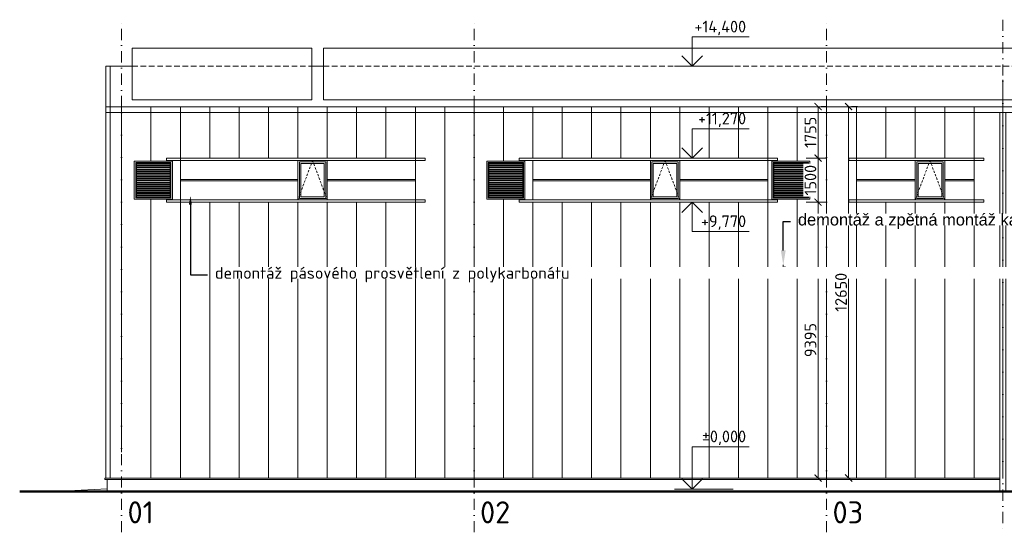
# Model space of a CAD drawing. Header units: millimetres. Extents: x -29085 to 3627694, y -159961 to 2281735.
# Tile 61 of 229: x 210459 to 243979, y 5738 to 23198. Entities that reach past the tile are written whole.
import ezdxf
from ezdxf import colors
from ezdxf.entities.mleader import LeaderData, LeaderLine
from ezdxf.enums import TextEntityAlignment as Align
from ezdxf.math import Vec2, Vec3

# ---------------------------------------------------------------- set-up
doc = ezdxf.new("R2010")
doc.units = ezdxf.units.MM
for name, pattern in [('CARKOVANA', [5, 3, -2]), ('DASHDOT', [25.4, 12.7, -6.35, 0, -6.35]), ('ČÁRKOVANÁ', [19.05, 12.7, -6.35])]:
    doc.linetypes.add(name, pattern=pattern)
doc.styles.add('A99_kota', font='isocpeur.ttf', dxfattribs={"height": 2})
doc.styles.add('A99_popis', font='isocpeur.ttf')
doc.styles.add('ad_popis 100', font='isocpeur.ttf', dxfattribs={"height": 200})
doc.styles.get("Standard").update_dxf_attribs({"font": 'arial.ttf'})
doc.dimstyles.new('A99_kota_200 new', dxfattribs={"dimscale": 200, "dimtxt": 2, "dimasz": 1.2, "dimexe": 0.5, "dimexo": 1.5, "dimgap": 0.3, "dimtad": 1, "dimdec": 0, "dimzin": 3, "dimdsep": 46, "dimtxsty": 'A99_kota', "dimblk": 'ARCHTICK', "dimcen": 2.5, "dimazin": 2, "dimtfac": 0.75, "dimtdec": 0, "dimtmove": 2, "dimatfit": 0, "dimfxl": 4, "dimfxlon": 1, "dimtolj": 1, "dimtzin": 0, "dimlwd": 5, "dimlwe": 5, "dimarcsym": 0})
pattern_1 = [(180, (101368.95, -561596.75), (-4e-15, -72), []), (180, (101344.95, -561572.75), (-4e-15, -72), [])]

# ---------------------------------------------------------------- blocks, each defined once
blk = doc.blocks.new('*U39')
at = {"color": 0, "linetype": 'ByBlock', "lineweight": -2}
blk.add_line((-3, 0), (7, 0), dxfattribs=at)
for points in [[(0, 0), (0, 7.2), (0, 7.2), (9.7, 7.2)], [(-1.75, 1.75), (0, 0), (1.75, 1.75)]]:
    blk.add_lwpolyline(points, dxfattribs=at)
at = {"color": 0, "linetype": 'ByBlock', "lineweight": -2, "style": 'A99_kota'}
blk.add_attdef('VYSKA', text='', height=2, dxfattribs=at).set_placement((9.2, 9.95), align=Align.TOP_RIGHT)
blk.add_attdef('POPIS_001', (9.2, 4.7), '', height=2, dxfattribs=at)
blk = doc.blocks.new('*U31')
at = {"color": 0, "linetype": 'ByBlock', "lineweight": -2}
blk.add_line((-3, 0), (7, 0), dxfattribs=at)
for points in [[(0, 0), (0, 5), (0, 5), (9.7, 5)], [(-1.75, 1.75), (0, 0), (1.75, 1.75)]]:
    blk.add_lwpolyline(points, dxfattribs=at)
at = {"color": 0, "linetype": 'ByBlock', "lineweight": -2, "style": 'A99_kota'}
blk.add_attdef('VYSKA', text='', height=2, dxfattribs=at).set_placement((9.2, 7.75), align=Align.TOP_RIGHT)
blk.add_attdef('POPIS_001', (9.2, 2.5), '', height=2, dxfattribs=at)
blk = doc.blocks.new('*U35')
at = {"color": 0, "linetype": 'ByBlock', "lineweight": -2}
blk.add_line((-3, 0), (7, 0), dxfattribs=at)
for points in [[(-1.75, -1.75), (0, 0), (1.75, -1.75)], [(0, 0), (0, -5), (0, -5), (9.7, -5)]]:
    blk.add_lwpolyline(points, dxfattribs=at)
at = {"color": 0, "linetype": 'ByBlock', "lineweight": -2, "style": 'A99_kota'}
blk.add_attdef('VYSKA', text='', height=2, dxfattribs=at).set_placement((9.2, -2.25), align=Align.TOP_RIGHT)
blk.add_attdef('POPIS_001', (9.2, -7.5), '', height=2, dxfattribs=at)
blk = doc.blocks.new('*U38')
at = {"color": 0, "linetype": 'ByBlock', "lineweight": -2}
blk.add_line((-3, 0), (7, 0), dxfattribs=at)
for points in [[(0, 0), (0, 5), (0, 5), (9.7, 5)], [(-1.75, 1.75), (0, 0), (1.75, 1.75)]]:
    blk.add_lwpolyline(points, dxfattribs=at)
at = {"color": 0, "linetype": 'ByBlock', "lineweight": -2, "style": 'A99_kota'}
blk.add_attdef('VYSKA', text='', height=2, dxfattribs=at).set_placement((9.2, 7.75), align=Align.TOP_RIGHT)
blk.add_attdef('POPIS_001', (9.2, 2.5), '', height=2, dxfattribs=at)
blk = doc.blocks.new('_ArchTick')
at = {"color": 0, "linetype": 'ByBlock', "const_width": 0.15}
blk.add_lwpolyline([(-0.5, -0.5), (0.5, 0.5)], dxfattribs=at)
blk = doc.blocks.new('*D2417')
at = {"color": 0, "lineweight": 5}
for p, q in [((237229, 18483), (237739, 18483)), ((237639, 18483), (237639, 16983)), ((237229, 16983), (237739, 16983))]:
    blk.add_line(p, q, dxfattribs=at)
at = {"layer": 'Defpoints', "color": 0}
for p in [(236929, 18483), (236929, 16983)]:
    blk.add_point(p, dxfattribs=at)
at = {"color": 0, "lineweight": 5, "xscale": 240, "yscale": 240, "zscale": 240}
for p, rotation in [((237639, 18483), 90), ((237639, 16983), 270)]:
    blk.add_blockref('_ArchTick', p, dxfattribs=dict(at, rotation=rotation))
at = {"color": 0, "insert": (237379, 17733), "char_height": 400, "attachment_point": 5, "rotation": 90, "style": 'A99_kota', "bg_fill": 3, "box_fill_scale": 1.1, "bg_fill_color": 256, "bg_fill_true_color": 13158600, "bg_fill_transparency": 0}
blk.add_mtext('\\A1;1500', dxfattribs=at)
at = {"layer": 'Defpoints', "color": 0}
blk.add_point((237639, 16983), dxfattribs=at)
blk = doc.blocks.new('*D2416')
at = {"color": 0, "lineweight": 5}
for p, q in [((237639, 16983), (237639, 7588)), ((237939, 16983), (237739, 16983)), ((238384, 7588), (237539, 7588))]:
    blk.add_line(p, q, dxfattribs=at)
at = {"layer": 'Defpoints', "color": 0}
for p in [(237639, 16983), (237639, 7588), (238684, 7588)]:
    blk.add_point(p, dxfattribs=at)
at = {"color": 0, "lineweight": 5, "xscale": 240, "yscale": 240, "zscale": 240}
for p, rotation in [((237639, 16983), 90), ((237639, 7588), 270)]:
    blk.add_blockref('_ArchTick', p, dxfattribs=dict(at, rotation=rotation))
at = {"color": 0, "insert": (237379, 12286), "char_height": 400, "attachment_point": 5, "rotation": 90, "style": 'A99_kota', "bg_fill": 3, "box_fill_scale": 1.1, "bg_fill_color": 256, "bg_fill_true_color": 13158600, "bg_fill_transparency": 0}
blk.add_mtext('\\A1;9395', dxfattribs=at)
blk = doc.blocks.new('*D2415')
at = {"color": 0, "lineweight": 5}
for p, q in [((237639, 18483), (237639, 20238)), ((237939, 20238), (237739, 20238)), ((237939, 18483), (237739, 18483))]:
    blk.add_line(p, q, dxfattribs=at)
at = {"layer": 'Defpoints', "color": 0}
for p in [(237639, 20238), (237639, 20238), (237639, 18483)]:
    blk.add_point(p, dxfattribs=at)
at = {"color": 0, "lineweight": 5, "xscale": 240, "yscale": 240, "zscale": 240}
for p, rotation in [((237639, 20238), 90), ((237639, 18483), 270)]:
    blk.add_blockref('_ArchTick', p, dxfattribs=dict(at, rotation=rotation))
at = {"color": 0, "insert": (237379, 19361), "char_height": 400, "attachment_point": 5, "rotation": 90, "style": 'A99_kota', "bg_fill": 3, "box_fill_scale": 1.1, "bg_fill_color": 256, "bg_fill_true_color": 13158600, "bg_fill_transparency": 0}
blk.add_mtext('\\A1;1755', dxfattribs=at)
blk = doc.blocks.new('*D2414')
at = {"color": 0, "lineweight": 5}
for p, q in [((238679, 7588), (238679, 20238)), ((238979, 20238), (238779, 20238)), ((238979, 7588), (238779, 7588))]:
    blk.add_line(p, q, dxfattribs=at)
at = {"layer": 'Defpoints', "color": 0}
for p in [(238679, 20238), (238679, 20238), (238679, 7588)]:
    blk.add_point(p, dxfattribs=at)
at = {"color": 0, "lineweight": 5, "xscale": 240, "yscale": 240, "zscale": 240}
for p, rotation in [((238679, 20238), 90), ((238679, 7588), 270)]:
    blk.add_blockref('_ArchTick', p, dxfattribs=dict(at, rotation=rotation))
at = {"color": 0, "insert": (238419, 13913), "char_height": 400, "attachment_point": 5, "rotation": 90, "style": 'A99_kota', "bg_fill": 3, "box_fill_scale": 1.1, "bg_fill_color": 256, "bg_fill_true_color": 13158600, "bg_fill_transparency": 0}
blk.add_mtext('\\A1;12650', dxfattribs=at)

msp = doc.modelspace()

# ---------------------------------------------------------------- hatches: boundary and pattern name
at = {"linetype": 'Continuous', "lineweight": 5, "transparency": 33554562}
h = msp.add_hatch(dxfattribs=at)
h.set_pattern_fill('ZDIVO-OBECNE', color=251, scale=24, angle=135)
h.set_pattern_definition([(180, (89368.95, -561596.75), (-4e-15, -72), []), (180, (89344.95, -561572.75), (-4e-15, -72), [])])
h.paths.add_polyline_path([(215585, 18309.3), (214433, 18309.3), (214433, 17157.3), (215585, 17157.3)])
h = msp.add_hatch(dxfattribs=at)
h.set_pattern_fill('ZDIVO-OBECNE', color=251, scale=24, angle=135)
h.set_pattern_definition(pattern_1)
h.paths.add_polyline_path([(227585, 18309.3), (226433, 18309.3), (226433, 17157.3), (227585, 17157.3)])
h = msp.add_hatch(dxfattribs=at)
h.set_pattern_fill('ZDIVO-OBECNE', color=251, scale=24, angle=135)
h.set_pattern_definition(pattern_1)
h.paths.add_polyline_path([(236133, 18309.3), (237285, 18309.3), (237285, 17157.3), (236133, 17157.3)])

# ---------------------------------------------------------------- linework, layer by layer
at = {"color": 251, "lineweight": 18}
for p, q in [((213389, 21613.3), (213389, 7583.3)), ((213539, 21613.3), (213539, 7583.3))]:
    msp.add_line(p, q, dxfattribs=at)
at = {"color": 251, "lineweight": 5, "ltscale": 2}
for p, q in [((243929, 21153.3), (243929, 7583.3)), ((213929, 20233.3), (213929, 8463.3)), ((214929, 20233.3), (214929, 18383.3)), ((215929, 20233.3), (215929, 7583.3)), ((216929, 20233.3), (216929, 18483.3)), ((217929, 20233.3), (217929, 18483.3)), ((218929, 20233.3), (218929, 18483.3)), ((219929, 20233.3), (219929, 18483.3)), ((220929, 20233.3), (220929, 18483.3)), ((221929, 20233.3), (221929, 18483.3)), ((222929, 20233.3), (222929, 18483.3)), ((223929, 20233.3), (223929, 7583.3)), ((224929, 20233.3), (224929, 7583.3)), ((225929, 20233.3), (225929, 7583.3)), ((226929, 20233.3), (226929, 18383.3)), ((227929, 20233.3), (227929, 18483.3)), ((228929, 20233.3), (228929, 18483.3)), ((229929, 20233.3), (229929, 18483.3)), ((230929, 20233.3), (230929, 18483.3)), ((231929, 20233.3), (231929, 18483.3)), ((232929, 20233.3), (232929, 18483.3)), ((233929, 20233.3), (233929, 18483.3)), ((234929, 20233.3), (234929, 18483.3)), ((235929, 20233.3), (235929, 7583.3)), ((236929, 20233.3), (236929, 18383.3)), ((237929, 20233.3), (237929, 7583.3)), ((238949, 20233.3), (238949, 7583.3)), ((239949, 20233.3), (239949, 18483.3)), ((240949, 20233.3), (240949, 18483.3)), ((241949, 20233.3), (241949, 18483.3)), ((242949, 20233.3), (242949, 7583.3)), ((214929, 17083.3), (214929, 7583.3)), ((216929, 16983.3), (216929, 7583.3)), ((217929, 16983.3), (217929, 7583.3)), ((218929, 16983.3), (218929, 7583.3)), ((219929, 16983.3), (219929, 7583.3)), ((220929, 16983.3), (220929, 7583.3)), ((221929, 16983.3), (221929, 7583.3)), ((222929, 16983.3), (222929, 7583.3)), ((226929, 17083.3), (226929, 7583.3)), ((227929, 16983.3), (227929, 7583.3)), ((228929, 16983.3), (228929, 7583.3)), ((229929, 16983.3), (229929, 7583.3)), ((230929, 16983.3), (230929, 7583.3)), ((231929, 16983.3), (231929, 7583.3)), ((232929, 16983.3), (232929, 7583.3)), ((233929, 16983.3), (233929, 7583.3)), ((234929, 16983.3), (234929, 7583.3)), ((236929, 17083.3), (236929, 7583.3)), ((239949, 16983.3), (239949, 7583.3)), ((240949, 16983.3), (240949, 7583.3)), ((241949, 16983.3), (241949, 7583.3))]:
    msp.add_line(p, q, dxfattribs=at)
at = {"color": 251, "lineweight": 9}
msp.add_line((243829, 7583.3), (213354, 7583.3), dxfattribs=at)
at = {"color": 251, "lineweight": 50}
msp.add_line((379154, 7123.3), (210459, 7123.3), dxfattribs=at)
at = {"color": 251, "linetype": 'DASHDOT', "lineweight": 9, "ltscale": 30}
for points in [[(213929, 5738.3), (213929, 23198.3)], [(225929, 5738.3), (225929, 23198.3)], [(237929, 5738.3), (237929, 23198.3)], [(243929, 23198.3), (243929, 5738.3)]]:
    msp.add_lwpolyline(points, dxfattribs=at)
at = {"color": 251, "linetype": 'Continuous', "lineweight": 5}
for points in [[(214289, 20463.3), (214289, 22233.3), (220399, 22233.3), (220399, 20463.3)], [(302849, 20463.3), (302849, 22233.3), (220804, 22233.3), (220804, 20463.3)], [(243829, 20033.3), (244029, 20033.3), (244029, 7123.3), (243829, 7123.3)], [(215459, 18483.3), (224259, 18483.3), (224259, 18403.3), (215459, 18403.3)], [(215929, 18483.3), (223929, 18483.3), (223929, 16983.3), (215929, 16983.3)], [(227459, 18483.3), (236259, 18483.3), (236259, 18403.3), (227459, 18403.3)], [(238684, 18403.3), (243279, 18403.3), (243279, 18483.3), (238684, 18483.3)], [(238949, 18483.3), (242949, 18483.3), (242949, 16983.3), (238949, 16983.3)], [(215659, 18383.3), (214359, 18383.3), (214359, 17083.3), (215659, 17083.3)], [(215609, 18333.3), (215609, 17133.3), (214409, 17133.3), (214409, 18333.3)], [(215585, 18309.3), (215585, 17157.3), (214433, 17157.3), (214433, 18309.3)], [(219929, 18403.3), (220929, 18403.3), (220929, 17063.3), (219929, 17063.3)], [(219979, 18353.3), (220879, 18353.3), (220879, 17113.3), (219979, 17113.3)], [(220029, 18303.3), (220829, 18303.3), (220829, 17163.3), (220029, 17163.3)], [(227659, 18383.3), (226359, 18383.3), (226359, 17083.3), (227659, 17083.3)], [(227609, 18333.3), (227609, 17133.3), (226409, 17133.3), (226409, 18333.3)], [(227585, 18309.3), (227585, 17157.3), (226433, 17157.3), (226433, 18309.3)], [(231929, 18403.3), (232929, 18403.3), (232929, 17063.3), (231929, 17063.3)], [(231979, 18353.3), (232879, 18353.3), (232879, 17113.3), (231979, 17113.3)], [(232029, 18303.3), (232829, 18303.3), (232829, 17163.3), (232029, 17163.3)], [(236059, 18383.3), (237359, 18383.3), (237359, 17083.3), (236059, 17083.3)], [(236109, 18333.3), (236109, 17133.3), (237309, 17133.3), (237309, 18333.3)], [(236133, 18309.3), (236133, 17157.3), (237285, 17157.3), (237285, 18309.3)], [(240949, 18403.3), (241949, 18403.3), (241949, 17063.3), (240949, 17063.3)], [(240999, 18353.3), (241899, 18353.3), (241899, 17113.3), (240999, 17113.3)], [(241049, 18303.3), (241849, 18303.3), (241849, 17163.3), (241049, 17163.3)], [(215929, 17758.3), (219929, 17758.3), (219929, 17708.3), (215929, 17708.3)], [(223929, 17758.3), (220929, 17758.3), (220929, 17708.3), (223929, 17708.3)], [(227929, 17758.3), (231929, 17758.3), (231929, 17708.3), (227929, 17708.3)], [(235929, 17758.3), (232929, 17758.3), (232929, 17708.3), (235929, 17708.3)], [(238949, 17758.3), (240949, 17758.3), (240949, 17708.3), (238949, 17708.3)], [(242949, 17758.3), (241949, 17758.3), (241949, 17708.3), (242949, 17708.3)], [(215459, 17063.3), (224259, 17063.3), (224259, 16983.3), (215459, 16983.3)], [(227459, 17063.3), (236259, 17063.3), (236259, 16983.3), (227459, 16983.3)], [(238684, 17063.3), (243279, 17063.3), (243279, 16983.3), (238684, 16983.3)], [(236509.6, 14779.8), (236398.3, 14668.4), (236668.7, 14398), (236780.1, 14509.3)]]:
    msp.add_lwpolyline(points, close=True, dxfattribs=at)
at = {"color": 251, "lineweight": 18}
for points in [[(214289, 21613.3), (213389, 21613.3)], [(220399, 21611.8), (220804, 21611.8)], [(352929, 20233.3), (213389, 20233.3)]]:
    msp.add_lwpolyline(points, dxfattribs=at)
at = {"color": 251, "linetype": 'ČÁRKOVANÁ', "lineweight": 18, "ltscale": 15}
for points in [[(214289, 21613.3), (220399, 21611.8)], [(220804, 21613.3), (302849, 21603.6)]]:
    msp.add_lwpolyline(points, dxfattribs=at)
at = {"color": 251, "linetype": 'Continuous', "lineweight": 9}
msp.add_lwpolyline([(329207.6, 20033.3), (213389, 20033.3)], dxfattribs=at)
at = {"color": 251, "linetype": 'Continuous', "lineweight": 5}
for points in [[(227929, 18483.3), (235929, 18483.3), (235929, 16983.3), (227929, 16983.3)], [(227929, 18403.3), (227929, 17063.3)], [(236454, 14393.3), (236454, 14854.1)], [(236454, 14393.3), (236454, 14854.1)]]:
    msp.add_lwpolyline(points, dxfattribs=at)
at = {"color": 251, "linetype": 'CARKOVANA', "lineweight": 5, "ltscale": 25}
for points in [[(219929, 17063.3), (220429, 18403.3), (220929, 17063.3)], [(231929, 17063.3), (232429, 18403.3), (232929, 17063.3)], [(240949, 17063.3), (241449, 18403.3), (241949, 17063.3)]]:
    msp.add_lwpolyline(points, dxfattribs=at)
at = {"color": 251, "lineweight": 9}
for points in [[(213354, 7583.3), (243829, 7583.3)], [(213389, 7583.3), (213354, 7583.3), (213354, 7533.3), (213439, 7533.3), (213439, 7123.3)], [(213354, 7533.3), (243829, 7533.3)], [(213439, 7223.3), (211669, 7123.3)]]:
    msp.add_lwpolyline(points, dxfattribs=at)
at = {"color": 251, "linetype": 'Continuous', "lineweight": 5}
msp.add_circle((236454, 14724.1), 45, dxfattribs=at)
msp.add_circle((236454, 14724.1), 45, dxfattribs=at)

# ---------------------------------------------------------------- block references
at = {"color": 251, "lineweight": 5, "xscale": 200, "yscale": 200, "zscale": 200}
for name, p, values in [('*U31', (233348.9, 21611.8), {'VYSKA': '+14,400'}), ('*U38', (233349, 18483.3), {'VYSKA': '+11,270'}), ('*U35', (233349, 16983.3), {'VYSKA': '+9,770'}), ('*U39', (233349, 7213.3), {'VYSKA': '±0,000'})]:
    msp.add_blockref(name, p, dxfattribs=at).add_auto_attribs(values)

# ---------------------------------------------------------------- texts
at = {"color": 251, "lineweight": 0, "char_height": 750, "attachment_point": 1, "style": 'ad_popis 100', "bg_fill": 3, "box_fill_scale": 1, "bg_fill_color": 256, "bg_fill_transparency": 0}
for s, insert in [('01', (214131.5, 6793.3)), ('02', (226131.5, 6793.3)), ('03', (238131.5, 6793.3))]:
    msp.add_mtext_dynamic_manual_height_columns(s, width=832.5, gutter_width=1000, heights=[0], dxfattribs=dict(at, insert=insert))

# ---------------------------------------------------------------- next in the draw order: dimensions: what is measured, and where the dimension line sits
at = {"color": 251, "linetype": 'Continuous'}
dim = msp.add_linear_dim(base=(237639, 16983.3), p1=(236929, 18483.3), p2=(236929, 16983.3), angle=90, dimstyle='A99_kota_200 new', override={"dimscale": 1, "dimtix": 1, "dimtofl": 1, "dimtmove": 2, "dimatfit": 0, "dimfxl": 15, "dimtfill": 1}, dxfattribs=at)
dim.commit()
dim.dimension.update_dxf_attribs({"geometry": '*D2417', "text_midpoint": (237379, 17733.3)})

# ---------------------------------------------------------------- next in the draw order: dimensions: what is measured, and where the dimension line sits
for base, p1, p2, picture, middle in [((237639, 20238.3), (237639, 18483.3), (237639, 20238.3), '*D2415', (237379, 19360.8)), ((237639, 7588.3), (237639, 16983.3), (238684, 7588.3), '*D2416', (237379, 12285.8))]:
    dim = msp.add_linear_dim(base=base, p1=p1, p2=p2, angle=90, dimstyle='A99_kota_200 new', override={"dimscale": 1, "dimtix": 1, "dimtofl": 1, "dimtmove": 2, "dimatfit": 0, "dimfxl": 15, "dimtfill": 1}, dxfattribs=at)
    dim.commit()
    dim.dimension.update_dxf_attribs({"geometry": picture, "text_midpoint": middle})

# ---------------------------------------------------------------- next in the draw order: dimensions: what is measured, and where the dimension line sits
dim = msp.add_linear_dim(base=(238679, 20238.3), p1=(238679, 7588.3), p2=(238679, 20238.3), angle=90, dimstyle='A99_kota_200 new', override={"dimscale": 1, "dimtix": 1, "dimtofl": 1, "dimtmove": 2, "dimatfit": 0, "dimfxl": 15, "dimtfill": 1}, dxfattribs=at)
dim.commit()
dim.dimension.update_dxf_attribs({"geometry": '*D2414', "text_midpoint": (238419, 13913.3)})

# ---------------------------------------------------------------- next in the draw order: leaders
at = {"color": 251, "lineweight": 9}
ml = msp.add_multileader_mtext('Standard', dxfattribs=at)
ml.set_content('\\A1;{\\C256;demontáž pásového prosvětlení z polykarbonátu}', color=1, style='A99_popis')
ml.set_leader_properties(color=256, linetype='ByLayer', lineweight=-1)
ml.build(insert=Vec2(0, 0))
ml.multileader.update_dxf_attribs({"dogleg_length": 1, "arrow_head_size": 300, "scale": 200})
ctx = ml.context
ctx.base_point, ctx.scale, ctx.char_height, ctx.arrow_head_size, ctx.landing_gap_size, ctx.plane_origin = Vec3(216854, 14513.3), 200, 400, 300, 250, Vec3(209949, 3182.2)
notes = []
notes.append((ctx, [(0, (1, 1, 0), (216269, 14513.3), (1, 0), 585, [(0, [(216269, 17203.3)], 0, [])])]))
ctx.mtext.insert, ctx.mtext.width, ctx.mtext.flow_direction = Vec3(217104, 14773.3), 7125, 5
ctx.mtext.has_bg_fill, ctx.mtext.bg_color, ctx.mtext.bg_scale_factor, ctx.mtext.bg_transparency, ctx.mtext.use_window_bg_color = 1, -1073741824, 1, 0, 1
for ctx, leaders in notes:
    for number, flags, end, landing, length, lines in leaders:
        leader = LeaderData()
        leader.index, (leader.has_last_leader_line, leader.has_dogleg_vector, leader.attachment_direction) = number, flags
        leader.last_leader_point, leader.dogleg_vector, leader.dogleg_length = Vec3(end), Vec3(landing), length
        for number, points, colour, breaks in lines:
            line = LeaderLine()
            line.index, line.vertices, line.color, line.breaks = number, Vec3.list(points), colors.encode_raw_color(colour), breaks
            leader.lines.append(line)
        ctx.leaders.append(leader)

# ---------------------------------------------------------------- next in the draw order: leaders
at = {"color": 251, "lineweight": 5}
ml = msp.add_multileader_mtext('Standard', dxfattribs=at)
ml.set_content('{\\W1;demontáž a zpětná montáž kamery}', color=(178, 178, 178))
ml.set_leader_properties(color=256, linetype='ByLayer', lineweight=-1)
ml.build(insert=Vec2(0, 0))
ml.multileader.update_dxf_attribs({"dogleg_length": 250, "arrow_head_size": 500, "scale": 200})
ctx = ml.context
ctx.base_point, ctx.scale, ctx.char_height, ctx.arrow_head_size, ctx.landing_gap_size, ctx.plane_origin = Vec3(236704, 16328.3), 200, 400, 500, 250, Vec3(231863.7, 14712.1)
notes = []
notes.append((ctx, [(0, (1, 1, 0), (236454, 16329.7), (1, 0), 250, [(0, [(236454, 14838.3), (236454, 16328.3)], 0, [])])]))
ctx.mtext.insert, ctx.mtext.width, ctx.mtext.flow_direction = Vec3(236954, 16588.3), 8653.47, 5
ctx.mtext.has_bg_fill, ctx.mtext.bg_color, ctx.mtext.bg_scale_factor, ctx.mtext.bg_transparency, ctx.mtext.use_window_bg_color = 1, -1073741824, 1, 0, 1
for ctx, leaders in notes:
    for number, flags, end, landing, length, lines in leaders:
        leader = LeaderData()
        leader.index, (leader.has_last_leader_line, leader.has_dogleg_vector, leader.attachment_direction) = number, flags
        leader.last_leader_point, leader.dogleg_vector, leader.dogleg_length = Vec3(end), Vec3(landing), length
        for number, points, colour, breaks in lines:
            line = LeaderLine()
            line.index, line.vertices, line.color, line.breaks = number, Vec3.list(points), colors.encode_raw_color(colour), breaks
            leader.lines.append(line)
        ctx.leaders.append(leader)

doc.saveas('drawing.dxf')
